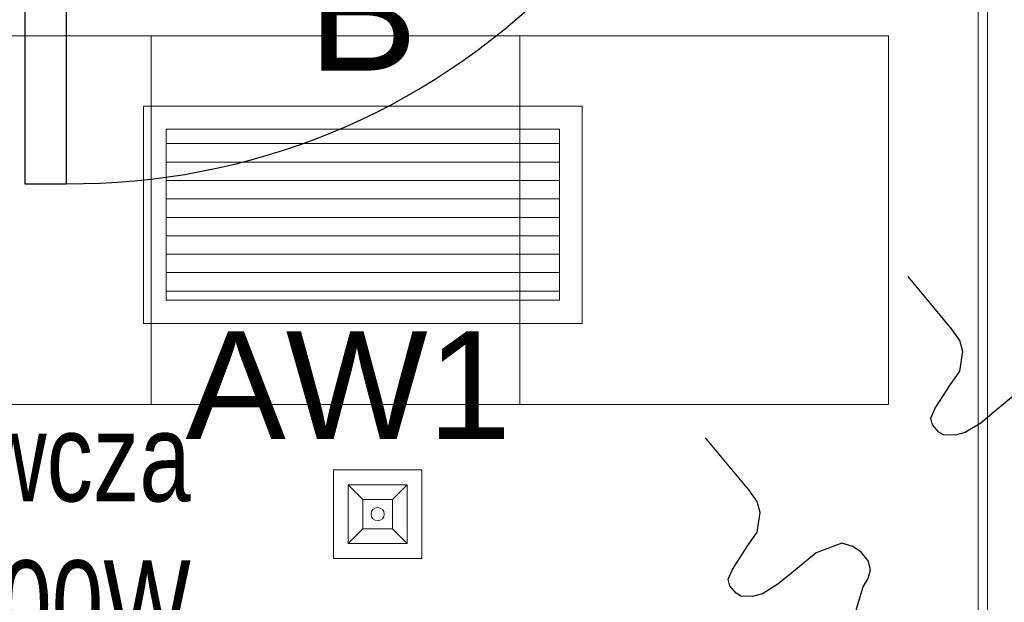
# Model space of a CAD drawing. Header units: inches. Extents: x 45159 to 108059, y -33626 to -17950.
# Tile 10 of 38: x 50000 to 50133, y -18749 to -18670. Entities that reach past the tile are written whole.
import ezdxf
from ezdxf.enums import TextEntityAlignment as Align

# ---------------------------------------------------------------- set-up
doc = ezdxf.new("R2010")
doc.units = ezdxf.units.IN
doc.header["$MEASUREMENT"] = 0
for name, color, linetype in [('## 04 grzejniki opis', 3, 'Continuous'), ('E_LAMPY', 240, 'Continuous'), ('p--drzwi', 7, 'Continuous')]:
    doc.layers.add(name, color=color, linetype=linetype)
for name, color, linetype, lineweight in [('## 08 CENTRALA REKUP', 204, 'Continuous', 25), ('LUXIONA', 140, 'Continuous', 20), ('p--płyta GK', 251, 'Continuous', 0), ('p--ściana szkielet', 251, 'Continuous', 0)]:
    doc.layers.add(name, color=color, linetype=linetype, lineweight=lineweight)
doc.layers.add('AA_KOMINY.W+_Nr_Pióra__152', color=7, linetype='Continuous', lineweight=5, true_color=0x40cfff)
doc.styles.get("Standard").update_dxf_attribs({"font": 'ARIAL.TTF', "width": 0.75})

# ---------------------------------------------------------------- blocks, each defined once
blk = doc.blocks.new('drzwi-90-100')
for p, q in [((10.1, 87.38), (5.05, 87.38)), ((5.05, 87.38), (5.05, 2.53)), ((10.1, 2.53), (10.1, 87.38)), ((5.05, 2.53), (0, 2.53)), ((0, 2.53), (0, -2.53)), ((5.05, -2.53), (5.05, 2.53)), ((5.05, 2.53), (10.1, 2.53)), ((100, 2.53), (94.95, 2.53)), ((94.95, 2.53), (94.95, -2.53)), ((100, -2.53), (100, 2.53)), ((0, -2.53), (5.05, -2.53)), ((94.95, -2.53), (100, -2.53))]:
    blk.add_line(p, q)
blk.add_arc((10.8, 3.23), 84.15, 359.5233, 90.4767)
blk = doc.blocks.new('SPLINE_10', base_point=(16648.91, -8782.46))
at = {"lineweight": 30, "true_color": 0xf50000}
h = blk.add_hatch(color=1, dxfattribs=at)
h.dxf.hatch_style = 1
h.paths.add_polyline_path([(16574.2, -8575.14, 1), (16553.82, -8575.14, 1)])
at = {"color": 1, "lineweight": 30, "true_color": 0xf50000}
blk.add_circle((16564.01, -8575.14), 10.19, dxfattribs=at)
at = {"layer": 'AA_KOMINY.W+_Nr_Pióra__152', "color": 1, "lineweight": 30, "true_color": 0xf50000, "flags": 128}
for points in [[(16568.73, -8507.47), (16563.94, -8503.18), (16562.46, -8499.8), (16562.08, -8495.23), (16562.08, -8473.3)], [(16568.58, -8524.69), (16574.28, -8524.69), (16580.11, -8523.81), (16583.16, -8522.45), (16585.95, -8519.99), (16586.54, -8518.3), (16586.6, -8515.19), (16585.63, -8513.18), (16582.51, -8511.62), (16574.14, -8508.98), (16568.73, -8507.47)], [(16553.59, -8542.86), (16550.61, -8541.84), (16548.23, -8540.13), (16546.98, -8537.42), (16546.98, -8533.86), (16547.83, -8530.69), (16549.88, -8527.59), (16558.29, -8524.69)], [(16558.29, -8524.69), (16568.58, -8524.69)], [(16564.01, -8568.48), (16564.01, -8555.3), (16563, -8551.75), (16561.94, -8549.85), (16559.84, -8546.96), (16553.59, -8542.86)]]:
    blk.add_lwpolyline(points, dxfattribs=at)
blk = doc.blocks.new('B')
at = {"layer": 'LUXIONA', "linetype": 'Continuous'}
h = blk.add_hatch(dxfattribs=at)
h.set_pattern_fill('ANSI31', color=256, scale=200, angle=135)
h.set_pattern_definition([(180, (966.344, -170.453), (-2e-15, -25), [])])
h.paths.add_polyline_path([(30.6, 263.5), (30.6, 31.5), (564.4, 31.5), (564.4, 263.5)])
for points in [[(0, 0), (595, 0), (595, 295), (0, 295)], [(30.6, 31.5), (564.4, 31.5), (564.4, 263.5), (30.6, 263.5)]]:
    blk.add_lwpolyline(points, close=True, dxfattribs=at)
at = {"layer": 'LUXIONA'}
blk.add_attdef('OZNACZENIE', text='', height=80, dxfattribs=at).set_placement((297.5, 343.1), align=Align.CENTER)
blk = doc.blocks.new('Lovato')
at = {"layer": 'LUXIONA'}
for p, q in [((-40, 40), (-20, 20)), ((20, 20), (40, 40)), ((-20, -20), (-40, -40)), ((20, -20), (40, -40))]:
    blk.add_line(p, q, dxfattribs=at)
for points in [[(-60, -60), (60, -60), (60, 60), (-60, 60)], [(-40, 40), (40, 40), (40, -40), (-40, -40)], [(-20, 20), (20, 20), (20, -20), (-20, -20)]]:
    blk.add_lwpolyline(points, close=True, dxfattribs=at)
blk.add_circle((0, 0), 9.01, dxfattribs=at)
blk.add_attdef('OZNACZENIE', text='', height=145.9, dxfattribs=at).set_placement((-39.7, 102.1), align=Align.CENTER)

msp = doc.modelspace()

# ---------------------------------------------------------------- linework, layer by layer
at = {"layer": '## 08 CENTRALA REKUP', "color": 1, "linetype": 'Continuous', "lineweight": 20}
for p, q in [((49967.64, -18672.43, 151.8), (50117.64, -18672.43, 151.8)), ((50117.64, -18672.43, 151.8), (50117.64, -18722.43, 151.8)), ((49967.64, -18722.43, 151.8), (50117.64, -18722.43, 151.8))]:
    msp.add_line(p, q, dxfattribs=at)
at = {"layer": '## 08 CENTRALA REKUP', "color": 1, "linetype": 'Continuous', "lineweight": 20, "elevation": 151.8}
for points in [[(50017.64, -18722.43), (50017.64, -18672.43)], [(50017.64, -18672.43), (50017.64, -18722.43)], [(50067.64, -18722.43), (50067.64, -18672.43)], [(50067.64, -18672.43), (50067.64, -18722.43)]]:
    msp.add_lwpolyline(points, dxfattribs=at)
at = {"layer": 'p--płyta GK', "ltscale": 35}
msp.add_line((50129.8, -18788.51), (50129.8, -18604.86), dxfattribs=at)
at = {"layer": 'p--ściana szkielet', "ltscale": 35}
msp.add_line((50131.05, -18810.46), (50131.05, -18590.41), dxfattribs=at)

# ---------------------------------------------------------------- block references
at = {"layer": 'E_LAMPY', "linetype": 'Continuous', "xscale": -0.4200000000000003, "yscale": 0.4200000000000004, "zscale": 0.4200000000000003, "rotation": 39.62132203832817}
for p in [(50175.04, -18828.34), (50147.55, -18850.22)]:
    msp.add_blockref('SPLINE_10', p, dxfattribs=at)
at = {"layer": 'LUXIONA', "color": 7, "linetype": 'ByBlock'}
ref = msp.add_blockref('B', (50016.59, -18711.44), dxfattribs=dict(at, xscale=0.09999999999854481, yscale=0.1000000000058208, zscale=0.1))
ref.add_attrib('OZNACZENIE', 'B', dxfattribs={"height": 16}).set_placement((50046.34, -18677.13), align=Align.CENTER)
at = {"layer": 'LUXIONA', "color": 7, "lineweight": -3, "xscale": 0.1, "yscale": 0.1, "zscale": 0.1}
msp.add_blockref('Lovato', (50048.35, -18737.32), dxfattribs=at).add_auto_attribs({'OZNACZENIE': 'AW1'})
at = {"layer": 'p--drzwi', "xscale": -1.1, "yscale": 1.1, "rotation": 180}
msp.add_blockref('drzwi-90-100', (49995, -18596.41), dxfattribs=at)

# ---------------------------------------------------------------- texts
at = {"layer": '## 04 grzejniki opis', "color": 1, "insert": (50023.01, -18723.59), "char_height": 12, "attachment_point": 3}
msp.add_mtext('folia grzewcza\\PW= 600W', dxfattribs=at)

doc.saveas('drawing.dxf')
